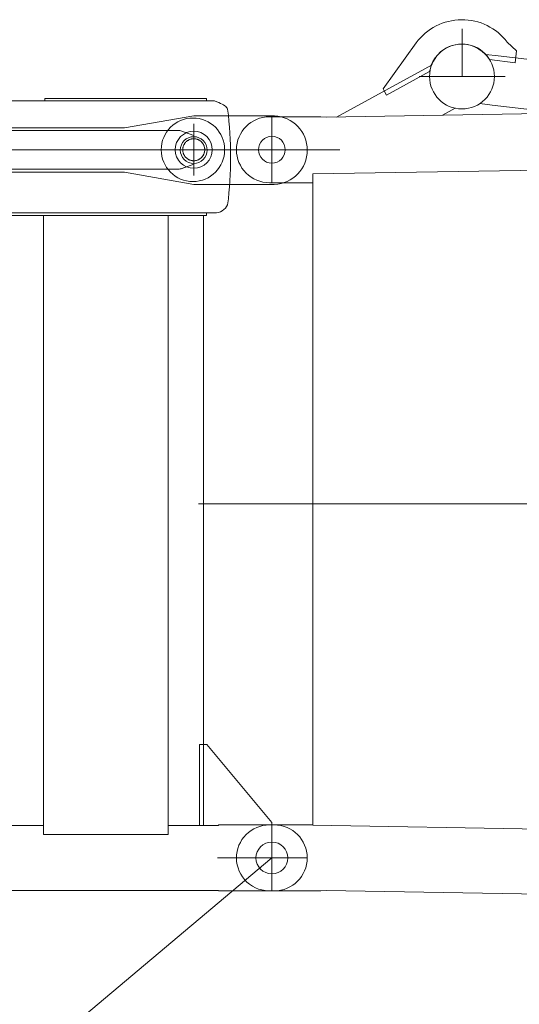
# Model space of a CAD drawing. Extents: x 22073 to 142282, y 6659 to 108851.
# Tile 37 of 68: x 73238 to 74262, y 59107 to 61123. Entities that reach past the tile are written whole.
import ezdxf

# ---------------------------------------------------------------- set-up
doc = ezdxf.new("R2010")
doc.units = 0
doc.header["$LTSCALE"] = 150
doc.header["$MEASUREMENT"] = 0
doc.linetypes.add('CENTER', pattern=[50.5, 30, -9, 2.5, -9])
doc.linetypes.add('HIDDEN', pattern=[12.6, 8.4, -4.2])
doc.layers.add('11', color=7, linetype='Continuous')

# ---------------------------------------------------------------- blocks, each defined once
blk = doc.blocks.new('*G23')
at = {"layer": '11', "color": 7, "linetype": 'HIDDEN', "lineweight": 9}
for p, q in [((72600.5, 60926.2), (72621.2, 60926.2)), ((72621.2, 60926.2), (72762.7, 60901.1)), ((73453.2, 60900.9), (73595.2, 60925.6)), ((73595.2, 60925.6), (73666.2, 60925.6)), ((72762.7, 60901.1), (73039.7, 60901.1)), ((73146.9, 60900.9), (73453.2, 60900.9)), ((72762.6, 60811.1), (72621.1, 60787.5)), ((73039.7, 60810.9), (72762.6, 60810.9)), ((73453.2, 60810.7), (73146.8, 60810.7)), ((73595.1, 60785.5), (73453.2, 60810.7)), ((72621.1, 60787.5), (72601.1, 60787.5)), ((73668.7, 60785.5), (73595.1, 60785.5))]:
    blk.add_line(p, q, dxfattribs=at)
at = {"layer": '11', "color": 7, "linetype": 'Continuous', "lineweight": 9}
for p, q in [((73666.2, 60925.6), (73760.2, 60925.6)), ((73760.1, 60785.4), (73668.7, 60785.4))]:
    blk.add_line(p, q, dxfattribs=at)
at = {"layer": '11', "color": 7, "linetype": 'CENTER', "lineweight": 9}
for p, q in [((73755.1, 60917.9), (73755.1, 60800.3)), ((73755.1, 60803.3), (73755.1, 60911.5))]:
    blk.add_line(p, q, dxfattribs=at)
at = {"layer": '11', "color": 7, "linetype": 'HIDDEN', "lineweight": 9}
for centre, radius, start, end in [((72600.5, 60856.8), 69.3, 90, -89.5209), ((73093.3, 60855.9), 70, 40.0008, 139.8162), ((73093.3, 60855.9), 70, -140.0136, -40.1776)]:
    blk.add_arc(centre, radius, start, end, dxfattribs=at)
at = {"layer": '11', "color": 7, "linetype": 'Continuous', "lineweight": 9}
blk.add_arc((73757.6, 60855.5), 70.1, -87.9355, 87.8656, dxfattribs=at)
blk = doc.blocks.new('*G22')
at = {"layer": '11', "color": 7, "linetype": 'CENTER', "lineweight": 9}
for p, q in [((73595.1, 60803.6), (73595.1, 60909.7)), ((72611.1, 60812.3), (72611.1, 60898.9)), ((73093.2, 60816.8), (73093.2, 60893.8)), ((73595.1, 60856.3), (73595.1, 60898.8)), ((72611.1, 60847.6), (72611.1, 60872.6)), ((72611.1, 60843.5), (72611.1, 60871.2)), ((73595.1, 60845.3), (73595.1, 60865.4)), ((72403, 60856.3), (73755.1, 60856.3)), ((72403, 60856.3), (73894.7, 60856.3)), ((73707.3, 60856.3), (72588.5, 60856.3)), ((73595.1, 60854.1), (73595.1, 60858.4)), ((73595.1, 60854.1), (73595.1, 60858.4)), ((73595.1, 60856.3), (73595.1, 60818.8))]:
    blk.add_line(p, q, dxfattribs=at)
at = {"layer": '11', "color": 7, "linetype": 'Continuous', "lineweight": 9}
blk.add_circle((73093.3, 60855.9), 27.5, dxfattribs=at)
at = {"layer": '11', "color": 7, "linetype": 'CENTER', "lineweight": 9}
blk.add_circle((73595.1, 60856.3), 22.5, dxfattribs=at)
at = {"layer": '11', "color": 7, "linetype": 'Continuous', "lineweight": 9}
blk.add_arc((73595.1, 60856.3), 22.5, -90, 90, dxfattribs=at)
at = {"layer": '11', "color": 7, "linetype": 'HIDDEN', "lineweight": 9}
blk.add_arc((73595.1, 60856.3), 22.5, -90, 90, dxfattribs=at)
at = {"color": 7, "linetype": 'Continuous', "lineweight": 9}
blk.add_blockref('*G23', (0, 0), dxfattribs=at)
blk = doc.blocks.new('*G97')
at = {"layer": '11', "color": 7, "linetype": 'CENTER', "lineweight": 9}
for p, q in [((74145.1, 61006.3), (74145.1, 61103.7)), ((74057.1, 61006.3), (74233.1, 61006.3)), ((73755.1, 60922.8), (73755.1, 60789.8)), ((73683.6, 60856.3), (73671.9, 60856.3)), ((73755.1, 60856.3), (73683.6, 60856.3)), ((73866.6, 60856.3), (73755.1, 60856.3)), ((83285.1, 60131.3), (73755.1, 60131.3)), ((73755.1, 59473.8), (73755.1, 59338.8)), ((73827.6, 59406.3), (73643.6, 59406.3))]:
    blk.add_line(p, q, dxfattribs=at)
at = {"layer": '11', "color": 7, "linetype": 'Continuous', "lineweight": 9}
for p, q in [((83173.4, 61077.7), (73866.5, 60922.9)), ((74050.8, 61075), (73982.9, 60981.2)), ((74256.3, 61058.6), (74237.3, 61076.6)), ((74218.8, 61048.6), (74193.3, 61051.6)), ((74218.8, 61048.6), (75094.9, 60943.3)), ((74253.4, 61034.5), (74256.3, 61058.6)), ((74055, 61014.5), (74082.2, 61029.3)), ((74080, 61023), (74081.7, 61029.3)), ((74200.7, 61040.9), (74253.4, 61034.5)), ((74061.1, 61017.8), (73887.5, 60923.2)), ((73990, 60968.2), (74078.3, 61016.3)), ((74078.3, 61016.3), (74080, 61023)), ((73982.9, 60981.2), (73985.3, 60976.8)), ((73985.3, 60976.8), (73990, 60968.2)), ((74181.2, 60950.8), (74206.7, 60947.7)), ((74346.9, 60930.8), (74206.7, 60947.7)), ((74104.4, 60926.8), (74130.9, 60941.3)), ((73755.1, 60923.8), (73750.1, 60923.8)), ((73855.5, 60923.8), (73755.1, 60923.8)), ((73843.4, 60923.8), (73837.6, 60923.8)), ((73866.5, 60922.9), (73855.5, 60923.8)), ((73839.2, 60807), (74363.6, 60815.5)), ((73839.2, 60788.8), (73839.2, 60807)), ((73755.1, 60788.8), (73750.1, 60788.8)), ((73838.6, 60788.8), (73755.1, 60788.8)), ((73838.6, 60788.8), (73837.6, 60788.8)), ((73839.2, 60788.8), (73838.6, 60788.8)), ((73839.2, 59473.8), (73839.2, 60788.8)), ((73839.2, 59473.8), (73755.1, 59473.8)), ((73839.2, 59473.8), (73837.6, 59473.8)), ((73839.2, 59473.8), (73839.2, 59473.8)), ((73839.2, 59473.2), (73839.2, 59473.8)), ((83110.1, 59318.9), (73839.2, 59473.2)), ((73855.5, 59338.8), (73755.1, 59338.8)), ((73843.4, 59338.8), (73837.6, 59338.8)), ((73866.5, 59339.7), (73855.5, 59338.8)), ((83173.4, 59184.8), (73866.5, 59339.7))]:
    blk.add_line(p, q, dxfattribs=at)
blk.add_lwpolyline([(73760.1, 60788.8), (73761, 60788.8), (73761.9, 60788.8), (73762.8, 60788.8), (73763.7, 60788.8), (73764.6, 60788.8), (73765.4, 60788.8), (73766.3, 60788.8), (73767.2, 60788.8), (73768.1, 60788.8), (73769, 60788.8)], dxfattribs=at)
for centre, radius in [((74144.6, 61006.3), 66.5), ((73755.1, 60856.3), 27.5), ((73755.1, 59406.3), 32.5)]:
    blk.add_circle(centre, radius, dxfattribs=at)
for centre, radius, start, end in [((74144.7, 61006.3), 116.3, 37.1514, 143.8203), ((74144, 61006.1), 66.5, 43.361, 159.5454), ((74144, 61006.1), 66.5, 31.5347, 43.3639), ((73750.1, 60856.3), 67.5, 90, 180), ((73750.1, 60856.3), 67.5, 180, -89.9974), ((73750.1, 59406.3), 67.5, 90, -179.9819), ((73750.1, 59406.3), 67.5, 180, -85.7646)]:
    blk.add_arc(centre, radius, start, end, dxfattribs=at)
blk = doc.blocks.new('*G102')
at = {"layer": '11', "color": 7, "linetype": 'Continuous', "lineweight": 9}
for p, q in [((72477.6, 60956.2), (73637.6, 60956.2)), ((73621.2, 60961.3), (73289.9, 60961.3)), ((73289.9, 60961.3), (73289.9, 60956.3)), ((73289.9, 60956.3), (73621.2, 60956.3)), ((73621.2, 60956.3), (73621.2, 60961.3)), ((72657.6, 60895.9), (73566.9, 60895.9)), ((73566.9, 60895.9), (73595.1, 60885.6)), ((73595.1, 60827), (73569.3, 60817.5)), ((73595.1, 60833.8), (73595.1, 60827)), ((73560.7, 60816.3), (72658.3, 60816.3)), ((73542.1, 60816.3), (73560.7, 60816.3)), ((73569.3, 60817.5), (73577.2, 60820.4)), ((73637.7, 60726.9), (72477.6, 60726.9)), ((72482.6, 60726.9), (73621.1, 60726.9)), ((73621.1, 60726.9), (73621.1, 60721.9)), ((73621.1, 60721.9), (72477.3, 60721.9)), ((73316.7, 60721.9), (73215.1, 60721.9)), ((73287.4, 59454.5), (73287.4, 60721.9)), ((73287.4, 60721.9), (73542.5, 60721.9)), ((73615.1, 60721.9), (73513.5, 60721.9)), ((73542.5, 60721.9), (73542.5, 59454.5)), ((73615.1, 59472.8), (73615.1, 60721.9)), ((73622, 59638.8), (73607, 59638.8)), ((73607, 59638.8), (73607, 59472.8)), ((73755.1, 59478.8), (73622, 59638.8)), ((73215.1, 59472.8), (73287.4, 59472.8)), ((73542.5, 59472.8), (73615.1, 59472.8)), ((73607, 59472.8), (73645.6, 59472.8)), ((73645.6, 59472.8), (73616.1, 59472.8)), ((73621.7, 59472.8), (73616.1, 59472.8)), ((73645.6, 59473.8), (73755.1, 59473.8)), ((73645.6, 59472.8), (73645.6, 59473.8)), ((73654.7, 59473.8), (73755.1, 59473.8)), ((73755.1, 59473.8), (73755.1, 59478.8)), ((73755.1, 59473.8), (73760.1, 59473.8)), ((73542.5, 59454.5), (73287.4, 59454.5)), ((67864.6, 59339.8), (73645.6, 59339.8)), ((73755.1, 59338.8), (73645.6, 59338.8)), ((73654.7, 59338.8), (73755.1, 59338.8))]:
    blk.add_line(p, q, dxfattribs=at)
at = {"layer": '11', "color": 7, "linetype": 'CENTER', "lineweight": 9}
for p, q in [((73595.1, 60803.6), (73595.1, 60909.7)), ((73595.1, 60854.1), (73595.1, 60858.4)), ((73595.1, 60854.1), (73595.1, 60858.4)), ((73632.5, 60856.3), (73707.3, 60856.3)), ((67755.1, 60131.3), (73755.1, 60131.3)), ((73660.3, 59473.8), (73666.1, 59473.8)), ((73755.1, 59473.8), (73755.1, 59338.8)), ((73755.1, 59468), (73755.1, 59350.4)), ((73827.6, 59406.3), (73643.6, 59406.3)), ((73666.1, 59338.8), (73655.1, 59338.8))]:
    blk.add_line(p, q, dxfattribs=at)
at = {"layer": '11', "color": 7, "linetype": 'HIDDEN', "lineweight": 9}
blk.add_line((73595.1, 60827), (73595.1, 60833.8), dxfattribs=at)
at = {"layer": '11', "color": 7, "linetype": 'Continuous', "lineweight": 9}
blk.add_lwpolyline([(73637.6, 60956.2), (73642.3, 60954.6), (73646.5, 60953), (73650.2, 60951.3), (73653.5, 60949.7), (73656.3, 60948.1), (73658.7, 60946.5), (73660.8, 60944.8), (73662.4, 60943.1), (73663.7, 60941.4), (73664.5, 60939.6)], dxfattribs=at)
for centre, radius in [((73593.4, 60856.3), 65), ((73595.1, 60856.3), 38), ((73595.1, 60855.6), 27.5)]:
    blk.add_circle(centre, radius, dxfattribs=at)
at = {"layer": '11', "color": 7, "linetype": 'CENTER', "lineweight": 9}
blk.add_circle((73595.1, 60856.3), 22.5, dxfattribs=at)
at = {"layer": '11', "color": 7, "linetype": 'Continuous', "lineweight": 9}
for centre, radius, start, end in [((72886.7, 60841.5), 784, -7.1854, 7.1852), ((73560.7, 60846.3), 30, -90, -73.3559), ((73560.7, 60846.4), 30.1, -90, -73.4224), ((73637.7, 60756.9), 30, -90, -26.492), ((73760.1, 59406.3), 67.5, 0, 90), ((73760.1, 59406.3), 67.5, -90, 0)]:
    blk.add_arc(centre, radius, start, end, dxfattribs=at)

msp = doc.modelspace()

# ---------------------------------------------------------------- linework, layer by layer
at = {"layer": '11', "color": 7, "linetype": 'CENTER', "lineweight": 9}
for p, q in [((68285.03217, 57415.31346), (73755.11315, 59406.26011)), ((73755.05758, 59406.21348), (69057.64546, 55464.6167))]:
    msp.add_line(p, q, dxfattribs=at)

# ---------------------------------------------------------------- block references
at = {"color": 7, "linetype": 'Continuous', "lineweight": 9}
for name in ['*G97', '*G102', '*G22']:
    msp.add_blockref(name, (0, 0), dxfattribs=at)

doc.saveas('drawing.dxf')
